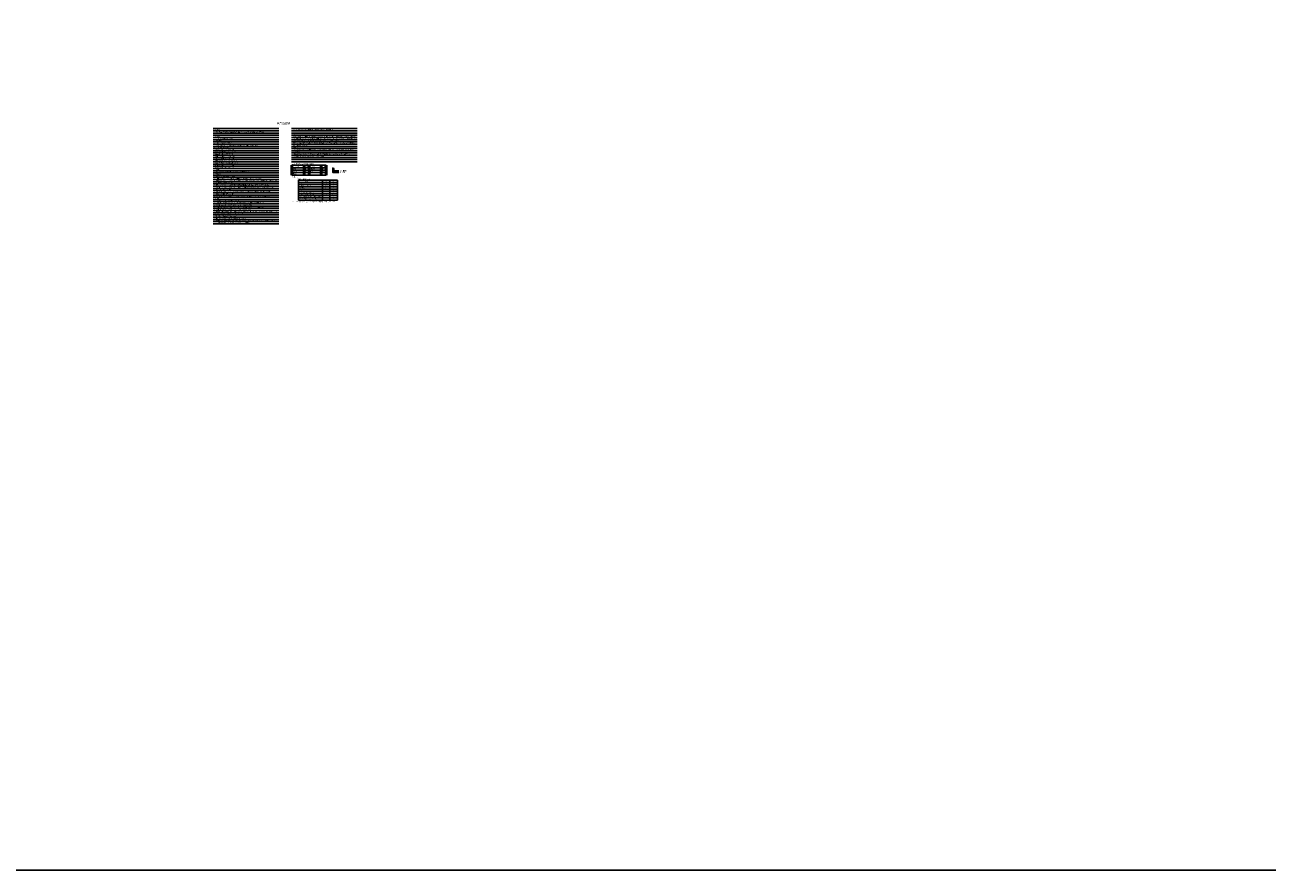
# Model space of a CAD drawing. Extents: x 39508475 to 39522402, y 3783947 to 3795549.
# Tile 3 of 256: x 39512496 to 39516427, y 3787073 to 3789748. Entities that reach past the tile are written whole.
import ezdxf

# ---------------------------------------------------------------- set-up
doc = ezdxf.new("R2010")
doc.units = 0
doc.layers.get('0').update_dxf_attribs({"linetype": 'CONTINUOUS'})
doc.styles.add('宋体', font='txt')

msp = doc.modelspace()

# ---------------------------------------------------------------- linework, layer by layer
at = {"lineweight": 50}
for p, q in [((39513341.08124, 3789303.48886), (39513341.08124, 3789272.49155)), ((39513341.08124, 3789303.48886), (39513341.08124, 3789272.49155)), ((39513379.82792, 3789303.48886), (39513379.82792, 3789272.49155)), ((39513395.32658, 3789303.48886), (39513395.32658, 3789272.49155)), ((39513434.07325, 3789303.48886), (39513434.07325, 3789272.49155)), ((39513449.57191, 3789303.48886), (39513449.57191, 3789272.49155))]:
    msp.add_line(p, q, dxfattribs=at)
for p, q in [((39513341.08124, 3789303.48886), (39513449.57191, 3789303.48886)), ((39513341.08124, 3789295.73954), (39513449.57191, 3789295.73954)), ((39513341.08124, 3789287.99021), (39513449.57191, 3789287.99021)), ((39513341.08124, 3789280.24088), (39513449.57191, 3789280.24088)), ((39513341.08124, 3789272.49155), (39513449.57191, 3789272.49155)), ((39513341.08124, 3789272.49155), (39513449.57191, 3789272.49155)), ((39513341.08124, 3789272.49155), (39513449.57191, 3789272.49155)), ((39513341.08124, 3789272.49155), (39513449.57191, 3789272.49155)), ((39513341.08124, 3789272.49155), (39513449.57191, 3789272.49155)), ((39513361.66939, 3789256.48812), (39513361.66939, 3789193.30081)), ((39513361.66939, 3789256.48812), (39513485.2313, 3789256.48812)), ((39513438.3711, 3789256.48812), (39513438.3711, 3789193.30081)), ((39513460.94274, 3789256.48812), (39513460.94274, 3789193.30081)), ((39513485.2313, 3789256.48812), (39513485.2313, 3789193.30081)), ((39513361.66939, 3789249.46731), (39513485.2313, 3789249.46731)), ((39513361.66939, 3789242.44649), (39513485.2313, 3789242.44649)), ((39513361.66939, 3789235.42568), (39513485.2313, 3789235.42568)), ((39513361.66939, 3789228.40487), (39513485.2313, 3789228.40487)), ((39513361.66939, 3789221.38406), (39513485.2313, 3789221.38406)), ((39513361.66939, 3789214.36324), (39513485.2313, 3789214.36324)), ((39513361.66939, 3789207.34243), (39513485.2313, 3789207.34243)), ((39513361.66939, 3789200.32162), (39513485.2313, 3789200.32162)), ((39513361.66939, 3789193.30081), (39513485.2313, 3789193.30081))]:
    msp.add_line(p, q)
at = {"linetype": 'Continuous'}
msp.add_lwpolyline([(39508474.68541, 3795548.83899), (39522401.80738, 3795548.83899), (39522401.80738, 3787073.47047), (39508474.68541, 3787073.47047)], close=True, dxfattribs=at)
at = {"ltscale": 2}
for points in [[(39513091.94506, 3789419.32194), (39513299.84584, 3789419.32194)], [(39513091.94506, 3789412.32317), (39513299.84584, 3789412.32317)], [(39513340.32256, 3789419.32194), (39513548.22334, 3789419.32194)], [(39513340.32256, 3789412.32317), (39513548.22334, 3789412.32317)], [(39513091.94506, 3789405.3244), (39513299.84584, 3789405.3244)], [(39513091.94506, 3789398.32563), (39513299.84584, 3789398.32563)], [(39513091.94506, 3789391.32685), (39513299.84584, 3789391.32685)], [(39513091.94506, 3789384.32808), (39513299.84584, 3789384.32808)], [(39513091.94506, 3789377.32931), (39513299.84584, 3789377.32931)], [(39513340.32256, 3789405.3244), (39513548.22334, 3789405.3244)], [(39513340.32256, 3789398.32563), (39513548.22334, 3789398.32563)], [(39513340.32256, 3789391.32685), (39513548.22334, 3789391.32685)], [(39513340.32256, 3789384.32808), (39513548.22334, 3789384.32808)], [(39513340.32256, 3789377.32931), (39513548.22334, 3789377.32931)], [(39513091.94506, 3789370.33054), (39513299.84584, 3789370.33054)], [(39513091.94506, 3789363.33177), (39513299.84584, 3789363.33177)], [(39513091.94506, 3789356.333), (39513299.84584, 3789356.333)], [(39513091.94506, 3789349.33423), (39513299.84584, 3789349.33423)], [(39513091.94506, 3789342.33546), (39513299.84584, 3789342.33546)], [(39513091.94506, 3789335.33669), (39513299.84584, 3789335.33669)], [(39513340.32256, 3789370.33054), (39513548.22334, 3789370.33054)], [(39513340.32256, 3789363.33177), (39513548.22334, 3789363.33177)], [(39513340.32256, 3789356.333), (39513548.22334, 3789356.333)], [(39513340.32256, 3789349.33423), (39513548.22334, 3789349.33423)], [(39513340.32256, 3789342.33546), (39513548.22334, 3789342.33546)], [(39513340.32256, 3789335.33669), (39513548.22334, 3789335.33669)], [(39513091.94506, 3789328.33792), (39513299.84584, 3789328.33792)], [(39513091.94506, 3789321.33915), (39513299.84584, 3789321.33915)], [(39513091.94506, 3789314.34038), (39513299.84584, 3789314.34038)], [(39513091.94506, 3789307.34161), (39513299.84584, 3789307.34161)], [(39513091.94506, 3789300.34283), (39513299.84584, 3789300.34283)], [(39513340.32256, 3789328.33792), (39513548.22334, 3789328.33792)], [(39513340.32256, 3789321.33915), (39513548.22334, 3789321.33915)], [(39513340.32256, 3789314.34038), (39513548.22334, 3789314.34038)], [(39513091.94506, 3789293.34406), (39513299.84584, 3789293.34406)], [(39513091.94506, 3789286.34529), (39513299.84584, 3789286.34529)], [(39513091.94506, 3789279.34652), (39513299.84584, 3789279.34652)], [(39513091.94506, 3789272.34775), (39513299.84584, 3789272.34775)], [(39513091.94506, 3789265.34898), (39513299.84584, 3789265.34898)], [(39513091.94506, 3789258.35021), (39513299.84584, 3789258.35021)], [(39513091.94506, 3789251.35144), (39513299.84584, 3789251.35144)], [(39513091.94506, 3789244.35267), (39513299.84584, 3789244.35267)], [(39513091.94506, 3789237.3539), (39513299.84584, 3789237.3539)], [(39513091.94506, 3789230.35513), (39513299.84584, 3789230.35513)], [(39513091.94506, 3789223.35636), (39513299.84584, 3789223.35636)], [(39513091.94506, 3789216.35759), (39513299.84584, 3789216.35759)], [(39513091.94506, 3789209.35881), (39513299.84584, 3789209.35881)], [(39513091.94506, 3789202.36004), (39513299.84584, 3789202.36004)], [(39513091.94506, 3789202.36004), (39513299.84584, 3789202.36004)], [(39513091.94506, 3789195.36127), (39513299.84584, 3789195.36127)], [(39513091.94506, 3789188.3625), (39513299.84584, 3789188.3625)], [(39513091.94506, 3789181.36373), (39513299.84584, 3789181.36373)], [(39513091.94506, 3789174.36496), (39513299.84584, 3789174.36496)], [(39513091.94506, 3789167.36619), (39513299.84584, 3789167.36619)], [(39513091.94506, 3789160.36742), (39513299.84584, 3789160.36742)], [(39513091.94506, 3789153.36865), (39513299.84584, 3789153.36865)], [(39513091.94506, 3789146.36988), (39513299.84584, 3789146.36988)], [(39513091.94506, 3789139.37111), (39513299.84584, 3789139.37111)], [(39513091.94506, 3789132.37234), (39513299.84584, 3789132.37234)], [(39513091.94506, 3789125.37357), (39513299.84584, 3789125.37357)], [(39513091.94506, 3789118.37479), (39513299.84584, 3789118.37479)]]:
    msp.add_lwpolyline(points, dxfattribs=at)
for points in [[(39513468.65858, 3789293.16783), (39513472.73132, 3789293.16783), (39513470.86426, 3789293.16783), (39513470.86426, 3789280.37466), (39513490.11915, 3789280.37466)], [(39513473.68255, 3789292.91922), (39513474.7296, 3789292.91922), (39513474.29866, 3789292.91922), (39513474.29866, 3789285.87541), (39513490.11915, 3789285.87541)]]:
    msp.add_lwpolyline(points)

# ---------------------------------------------------------------- texts
at = {"style": '宋体', "width": 0.7}
for s, height, p in [('一、工程概况：', 3.4, (39513092.15204, 3789413.74014)), ('电气设计说明', 7, (39513294.63381, 3789432.16458)), ('二、设计依据: ', 3.4, (39513092.15204, 3789392.74382)), ('3.对相应场地及建筑的实地调查报告。 ', 3.4, (39513096.65069, 3789371.62735)), ('2.建筑设计图要求。   ', 3.4, (39513096.65069, 3789378.62612)), ('1.甲方设计要求及相关专业所提供资料。   ', 3.4, (39513096.65069, 3789385.62489)), ('六、其它：', 3.4, (39513340.22177, 3789399.62243)), ('  1.在施工中除按照说明及要求施工外，必须严格按照《建筑电气照明装置施工与验收规范》GB50617-2010、《建筑电气工程施工质量', 3.4, (39513341.36137, 3789392.62366)), ('2.本工程所选设备、材料必须具有国家级检测中心的检测合格证书；需经强制性认的，必须具备3C认证；必须满足与产品相关的国家', 3.4, (39513344.92874, 3789371.62735)), ('4.设计遵循国家及地区，现行的相关规范和标准,并参照国际照明委员会（CIE)相关规范和标准。  ', 3.4, (39513096.65069, 3789364.62858)), ('5.国家相关电气设计、施工规范。      ', 3.4, (39513096.65069, 3789357.62981)), ('《民用建筑电气设计规范》 JGJ16-2008      ', 3.4, (39513096.44371, 3789350.63103)), ('《供配电系统设计规范》   GB50052-2009   ', 3.4, (39513096.44371, 3789343.63226)), ('《低压配电设计规范》 GB50054-2011  ', 3.4, (39513096.44371, 3789336.63349)), ('《建筑防雷设计规范》     GB50057-2010    ', 3.4, (39513096.44371, 3789329.63472)), ('七、节能说明：', 3.4, (39513340.22177, 3789357.62981)), ('标准。供电产品应具有入网许可证。', 3.4, (39513344.92874, 3789364.62858)), ('绿色照明是节约能源、保护环境和提高照明质量、保护身心健康的照明，此次照明设计中，坚持可持续发展的方针政策，体现以人', 3.4, (39513348.31141, 3789350.63103)), ('合理的设计照明线路及对线路线径的合理选用，有效节省线路损耗。', 3.4, (39513348.31141, 3789329.63472)), ('从光源选择出发，本项目尽量选用LED光源及其他节能灯具，具有寿命长、 光利用率高、耐振、显色性好、节电等特点; ', 3.4, (39513348.31141, 3789336.63349)), ('为本的宗旨。 ', 3.4, (39513348.31141, 3789343.63226)), ('《电力工程电缆设计规范》GB50217-2007', 3.4, (39513096.44371, 3789322.63595)), ('《城市夜景照明设计规范》 JGJ/T 163-2008 ', 3.4, (39513096.44371, 3789315.63718)), ('《建筑电气工程施工质量验收规范》GB50303-2015', 3.4, (39513096.44371, 3789308.63841)), ('《环境照明工程技术规程》 J11333-2009 ', 3.4, (39513096.44371, 3789301.63964)), ('《城市道路照明设计标准》 CJJ45-2015', 3.4, (39513096.44371, 3789294.64087)), ('八、施工图中各种标注文字及符号的含义如下表：', 3.4, (39513340.33687, 3789306.50714)), ('中文名称', 3.4, (39513349.18448, 3789296.85623)), ('常用符号', 3.4, (39513381.11507, 3789296.65107)), ('中文名称', 3.4, (39513403.42981, 3789296.85623)), ('常用符号', 3.4, (39513435.3678, 3789296.65107)), ('AL', 3.4, (39513468.37538, 3789293.91699)), ('1', 3.4, (39513473.0053, 3789293.91699)), ('三、设计范围：', 3.4, (39513091.84427, 3789287.6421)), ('四、供配电设计：  ', 3.4, (39513091.84427, 3789273.54751)), ('九、附表一:', 3.4, (39513341.08799, 3789264.3919)), ('埋地敷设', 3.4, (39513343.22019, 3789274.19622)), ('热镀锌钢管', 3.4, (39513343.22019, 3789282.15533)), ('照明线路', 3.4, (39513343.25959, 3789289.4846)), ('电缆与各种设施的最小净距(米)', 3, (39513358.65702, 3789257.77258)), ('设施名称', 3, (39513381.98745, 3789251.35622)), ('桥架', 3.4, (39513400.07933, 3789281.94555)), ('沿墙明敷', 3.4, (39513400.5613, 3789289.67182)), ('平行时', 3, (39513443.73346, 3789251.35622)), ('交叉时', 3, (39513468.93876, 3789251.35622)), ('表示：箱体编号', 3.4, (39513492.57189, 3789284.72626)), ('用途：照明', 3.4, (39513492.57189, 3789279.22552)), (' 4.导线选择及敷设：本工程均采用YJY-0.6/1kV型电缆，', 3.4, (39513094.76934, 3789217.55611)), (' 3.防雷及接地系统：本工程接地形式采用TN-S制，要求安装的配电箱外壳需接地干线可靠连接，系统内PE线与N线分开', 3.4, (39513094.76934, 3789238.55242)), ('  及金属管路应就近与防雷装置连接。', 3.4, (39513094.76934, 3789224.55488)), ('   严禁合并，接地电阻≤4Ω。根据GB50057-2010在配电箱内采用浪涌保护器以提高安全等级。安装在绿化内的灯具金属外壳', 3.4, (39513094.76934, 3789231.55365)), ('   灯具采用ZR-BV护套软线，过路管道采用热镀锌钢管(SC)埋地敷设，', 3.4, (39513174.44522, 3789217.91044)), ('通讯电缆', 3, (39513368.37602, 3789230.96995)), ('水管', 3, (39513368.37602, 3789223.94914)), ('基础', 3, (39513368.37602, 3789245.01158)), ('可燃气体及易燃、可燃液体管道', 3, (39513368.37602, 3789216.92833)), ('10KV电力电缆与低压电缆', 3, (39513368.37602, 3789237.99076)), ('0.5', 3, (39513446.2956, 3789244.33541)), ('0.25', 3, (39513446.2956, 3789237.31459)), ('0.5', 3, (39513446.2956, 3789230.29378)), ('1.0', 3, (39513446.2956, 3789223.27297)), ('1.0', 3, (39513446.2956, 3789216.25216)), ('0.5', 3, (39513468.86724, 3789244.33541)), ('0.5(1)', 3, (39513468.86724, 3789237.31459)), ('0.5(1)', 3, (39513468.86724, 3789230.29378)), ('0.5(1)', 3, (39513468.86724, 3789223.27297)), ('0.5(1)', 3, (39513468.86724, 3789216.25216)), ('五、特别说明: ', 3.4, (39513091.84427, 3789196.65808)), (' 5.控制系统：本项目采用手、自动控制。(手动、自动', 3.4, (39513094.76934, 3789203.74799)), (' 具体做法参考国标图集08D800-6和08D800-7。 ', 3.4, (39513094.76934, 3789210.37185)), ('3.图中未尽之事宜应有甲方会同监理、设计师、厂商和施工单位等各方协商解决；', 3.4, (39513096.65999, 3789175.66177)), ('1.应严格遵循各项电气施工规范进行施工，确保安全；   ', 3.4, (39513096.65999, 3789189.65931)), ('  是通过带经纬调整的时控开关控制）', 3.4, (39513173.50611, 3789203.73202)), ('  具体请参见图纸中的原理图；', 3.4, (39513226.75109, 3789204.33218)), ('注：当电缆与各种设施交叉点前后各1米范围内穿管或用隔板隔开后交叉净距可减为0.25米。', 3.4, (39513342.75715, 3789187.12457)), ('电缆引入建筑物时穿保护管应超出建筑物散水坡距离', 3, (39513368.10345, 3789202.8867)), ('道路（平行时与路边交叉时与路面)', 3, (39513368.37602, 3789209.90751)), ('排水沟(平行时与沟边，交叉时与沟底）', 3, (39513368.57638, 3789195.86589)), ('-', 3, (39513446.2956, 3789202.21053)), ('1.5', 3, (39513446.2956, 3789209.23134)), ('1.0', 3, (39513446.2956, 3789195.18972)), ('0.1', 3, (39513468.86724, 3789202.21053)), ('0.5', 3, (39513468.86724, 3789195.18972)), ('1.0', 3, (39513468.86724, 3789209.23134)), ('  8.暴露在外立面的金属管路外表面需喷涂与安装部位同色的氟碳漆；', 3.4, (39513093.13051, 3789134.17938)), ('  7.施工时需做好对成品保护及安全等防护措施；', 3.4, (39513093.13051, 3789140.92303)), ('  6.考虑平衡三相负荷，每回路灯具接线顺序为L1\\L2\\L3的三相序间隔接线,使三相尽量平衡。对于整个系统，最大相负荷不超过三相', 3.4, (39513093.13051, 3789154.66545)), ('4.工程应检查不与其他管线发生冲突后方可施工。施工中应满足现行的《建筑电气工程施工质量验收规范》；', 3.4, (39513096.65999, 3789168.66299)), ('5.管线敷设过程中参照《建筑电气安装工程图集》（JD5--131～JD5--152）；', 3.4, (39513096.65999, 3789161.66422)), ('负荷平均值的115%%%，最小相负荷不小于三相负荷平均值的85%%%；', 3.4, (39513099.74863, 3789147.66668))]:
    msp.add_text(s, height=height, dxfattribs=at).set_placement(p)
at = {"color": 7, "style": '宋体', "width": 0.7}
for s, p in [('  14.“凡正常不带电，而当绝缘破坏有可能呈现电压的一切电气设备金属外壳均应接地”;', (39513341.50801, 3789413.61997)), ('1.本项目为徐州市黄河风景管理处亮化设施完善工程设计项目 -大马路桥--西安路桥亮化提升（水毁修复）。', (39513096.44371, 3789406.6212)), ('验收规范》GB50303-2015、《电气装置安装工程电缆线路施工及验收规范》GB50168-2006、《电气装置安装工程接地装置施工及验', (39513348.31141, 3789385.62489)), ('收规范》GB50169-2016、《电气装置安装工程低压电器施工及验收规范》GB50254-2014执行。', (39513348.31141, 3789378.62612)), (' 2.供电电源及供电方式：本工程采用～380/220V电压等级供电,计算容量：14.0kW，共设3台配电箱。', (39513094.76934, 3789259.54997)), ('1.本项目为大马路桥--西安路桥亮化提升（水毁修复）照明供电及照明控制。', (39513096.44371, 3789280.64333)), ('1.负荷分类：本工程所有负荷均为三级负荷。', (39513096.44371, 3789266.54874)), ('   本项目照明配电箱景观绿化内落地安装,配电箱均采用1.5mm不锈钢板，防护等级为IP55;照明设备采用就地补偿，功率因数不小于0.85。', (39513094.76934, 3789252.5512)), ('   本工程所有灯具功率因数不应小于0.85。', (39513094.76934, 3789245.55242)), ('2.因项目甲方提供的基础资料缺失，施工中如发现图纸与现场有不符之处，应通知设计师根据现场进行调整；', (39513096.65999, 3789182.66054)), ('  9.热镀锌钢管不得熔焊跨接接地线，应采用专用接地跨接卡接地跨接，两卡间连线采用4mm2铜芯软导线; 金属线槽（电缆桥架）及', (39513093.13051, 3789127.17664)), ('     其支架接地连接可靠， 其全长应不少于2 处与接地（PE）干线相连接;', (39513093.13051, 3789120.17789))]:
    msp.add_text(s, height=3.4, dxfattribs=at).set_placement(p)
at = {"lineweight": 50, "style": '宋体', "width": 0.7}
for s, p in [('SC', (39513384.07036, 3789281.63064)), ('FC', (39513384.16015, 3789274.45011)), ('WL', (39513385.09201, 3789289.10458)), ('CT', (39513438.40548, 3789282.19944)), ('WS', (39513438.67229, 3789289.64245))]:
    msp.add_text(s, height=3.4, dxfattribs=at).set_placement(p)

doc.saveas('drawing.dxf')
